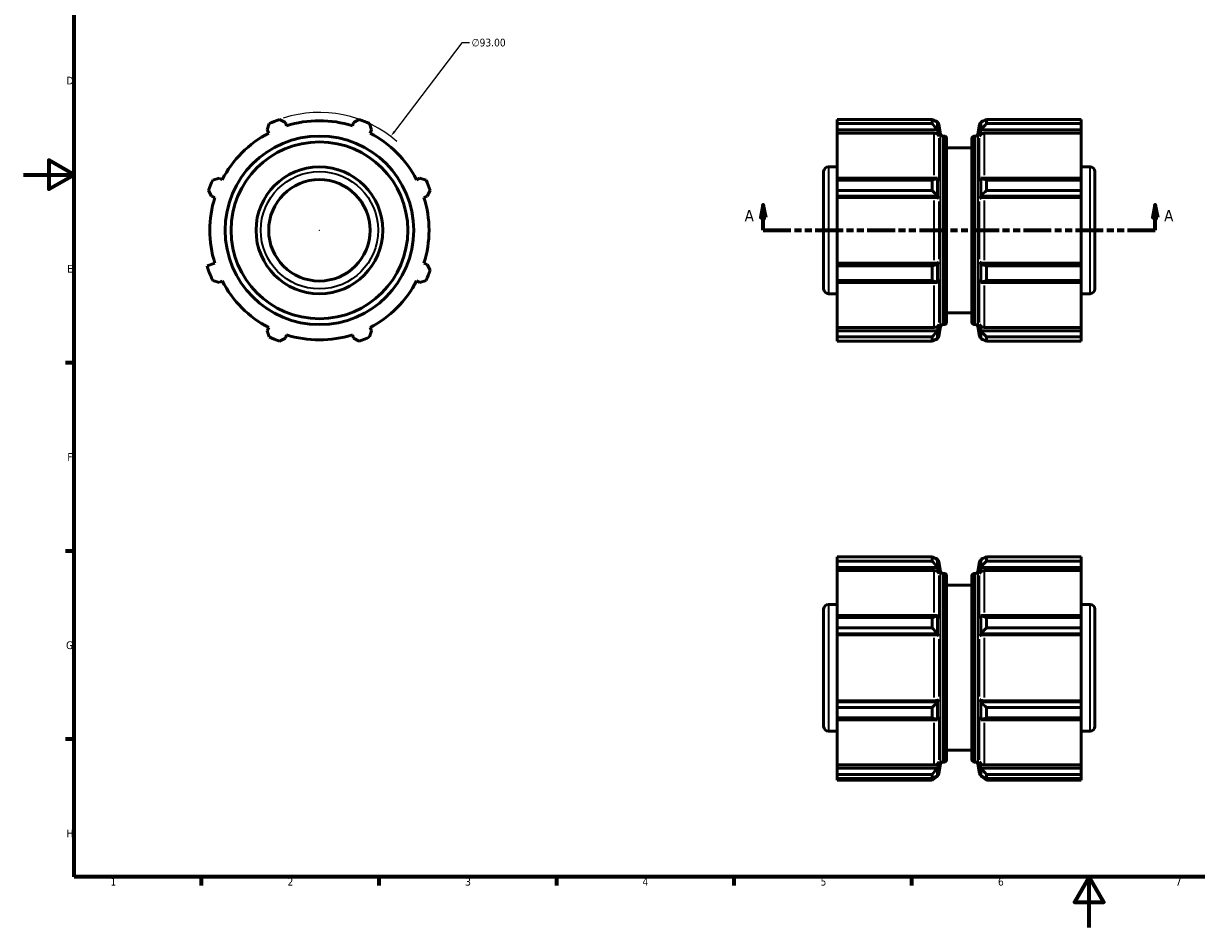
# Model space of a CAD drawing. Header units: millimetres. Extents: x 0 to 903, y 0 to 594.
# Tile 1 of 3: x 0 to 463, y 0 to 357. Entities that reach past the tile are written whole.
import ezdxf

# ---------------------------------------------------------------- set-up
doc = ezdxf.new("R2010")
doc.units = ezdxf.units.MM
doc.linetypes.add('DOUBLE_DASH_CHAIN', pattern=[1.2403, 0.6614, -0.0827, 0.1654, -0.0827, 0.1654, -0.0827])
for name, color, linetype, lineweight in [('Border (ANSI)', 7, 'Continuous', 70), ('Dimension (ANSI)', 7, 'Continuous', 25), ('Section Line (ANSI)', 7, 'DOUBLE_DASH_CHAIN', 70), ('Visible (ANSI)', 7, 'Continuous', 50), ('Visible Narrow (ANSI)', 7, 'Continuous', 35)]:
    doc.layers.add(name, color=color, linetype=linetype, lineweight=lineweight)
doc.styles.add('Label Text (ANSI)', font='tahoma.ttf')
doc.styles.add('Note Text (ANSI)', font='tahoma.ttf')
doc.dimstyles.new('Default - mm (ANSI)', dxfattribs={"dimtxt": 3.048, "dimasz": 2.5, "dimexe": 3.175, "dimexo": 1.6002, "dimgap": 0.8, "dimtad": 0, "dimtoh": 1, "dimrnd": 1e-08, "dimzin": 4, "dimdsep": 46, "dimtxsty": 'Note Text (ANSI)', "dimcen": 0.09, "dimdle": 10, "dimclrd": 256, "dimclre": 256, "dimclrt": 256, "dimadec": 1, "dimazin": 1, "dimtfac": 1, "dimtofl": 0, "dimtmove": 0, "dimatfit": 3, "dimfxl": 1, "dimtolj": 1, "dimtzin": 4, "dimlwd": -1, "dimlwe": -1, "dimarcsym": 0})

# ---------------------------------------------------------------- blocks, each defined once
blk = doc.blocks.new('Borders Default Border')
at = {"layer": 'Border (ANSI)'}
for p, q in [((20, 222.75), (16.55, 222.75)), ((20, 148.5), (16.55, 148.5)), ((20, 74.25), (16.55, 74.25)), ((70.08, 20), (70.08, 16.55)), ((140.17, 20), (140.17, 16.55)), ((210.25, 20), (210.25, 16.55)), ((280.33, 20), (280.33, 16.55)), ((350.42, 20), (350.42, 16.55))]:
    blk.add_line(p, q, dxfattribs=at)
at = {"layer": 'Border (ANSI)', "flags": 128}
for points in [[(20, 20), (20, 574), (821, 574), (821, 20), (20, 20)], [(0, 297), (20, 297), (10, 302.77), (10, 291.23), (20, 297)], [(420.5, 0), (420.5, 20), (414.73, 10), (426.27, 10), (420.5, 20)]]:
    blk.add_lwpolyline(points, dxfattribs=at)
at = {"layer": 'Border (ANSI)', "char_height": 3.05, "attachment_point": 7, "style": 'Note Text (ANSI)'}
for s, insert in [('D', (16.96, 332.6)), ('E', (17.21, 258.35)), ('F', (17.29, 184.1)), ('G', (16.81, 109.79)), ('H', (16.97, 35.6)), ('1', (34.35, 16.55)), ('2', (104.2, 16.55)), ('3', (174.26, 16.49)), ('4', (244.23, 16.55)), ('5', (314.48, 16.49)), ('6', (384.49, 16.49)), ('7', (454.6, 16.55))]:
    blk.add_mtext(s, dxfattribs=dict(at, insert=insert))
blk = doc.blocks.new('2dTransSection0')
at = {"layer": 'Section Line (ANSI)', "linetype": 'Continuous'}
for p, q in [((291.87, 285.06), (290.87, 280.06)), ((291.87, 280.06), (291.87, 285.06)), ((292.87, 280.06), (291.87, 285.06)), ((446.57, 285.06), (445.57, 280.06)), ((446.57, 280.06), (446.57, 285.06)), ((447.57, 280.06), (446.57, 285.06)), ((290.87, 280.06), (292.87, 280.06)), ((291.87, 275.06), (291.87, 280.06)), ((445.57, 280.06), (447.57, 280.06)), ((446.57, 275.06), (446.57, 280.06)), ((291.87, 275.06), (302.8, 275.06)), ((435.63, 275.06), (446.57, 275.06))]:
    blk.add_line(p, q, dxfattribs=at)
at = {"layer": 'Section Line (ANSI)', "linetype": 'DOUBLE_DASH_CHAIN', "ltscale": 16.558615}
blk.add_line((291.87, 275.06), (446.57, 275.06), dxfattribs=at)
at = {"layer": 'Section Line (ANSI)', "linetype": 'Continuous', "flags": 128}
for points in [[(292.87, 280.06), (291.87, 285.06), (290.87, 280.06), (292.87, 280.06)], [(447.57, 280.06), (446.57, 285.06), (445.57, 280.06), (447.57, 280.06)]]:
    blk.add_lwpolyline(points, dxfattribs=at)
at = {"layer": 'Section Line (ANSI)'}
for points in [[(292.87, 280.06), (291.87, 285.06), (290.87, 280.06), (292.87, 280.06)], [(447.57, 280.06), (446.57, 285.06), (445.57, 280.06), (447.57, 280.06)]]:
    blk.add_solid(points, dxfattribs=at)
at = {"layer": 'Section Line (ANSI)', "char_height": 4.57, "attachment_point": 7, "style": 'Label Text (ANSI)'}
for insert in [(284.51, 278.56), (450.04, 278.56)]:
    blk.add_mtext('A', dxfattribs=dict(at, insert=insert))
blk = doc.blocks.new('*D9')
at = {"layer": 'Defpoints', "color": 0, "transparency": 16777216}
for p in [(144.9, 312.08), (88.63, 238.04)]:
    blk.add_point(p, dxfattribs=at)
at = {"layer": 'Dimension (ANSI)', "transparency": 16777216}
for p, q in [((172.96, 349.01), (146.41, 314.07)), ((176.03, 349.01), (172.96, 349.01)), ((116.67, 275.06), (116.85, 275.06)), ((116.76, 274.97), (116.76, 275.15))]:
    blk.add_line(p, q, dxfattribs=at)
blk.add_arc((116.76, 275.06), 46.5, 48.8524, 107.8203, dxfattribs=at)
blk.add_solid([(146.08, 314.32), (146.74, 313.82), (144.9, 312.08)], dxfattribs=at)
at = {"layer": 'Dimension (ANSI)', "transparency": 16777216, "insert": (176.83, 350.65), "char_height": 3.048, "attachment_point": 1, "style": 'Note Text (ANSI)'}
blk.add_mtext('\\A1;∅93.00', dxfattribs=at)

msp = doc.modelspace()

# ---------------------------------------------------------------- linework, layer by layer
at = {"layer": 'Visible (ANSI)'}
for p, q in [((96.15, 314.655), (96.958, 317.131)), ((101.017, 318.812), (103.339, 317.633)), ((103.759, 316.302), (103.339, 317.633)), ((130.186, 317.633), (129.767, 316.302)), ((130.186, 317.633), (132.508, 318.812)), ((136.567, 317.131), (137.375, 314.655)), ((321.068, 318.812), (358.506, 318.812)), ((321.068, 317.131), (321.068, 318.812)), ((321.068, 317.131), (321.068, 314.655)), ((358.506, 317.131), (321.068, 317.131)), ((358.506, 317.131), (358.506, 318.812)), ((360.689, 317.651), (360.689, 314.693)), ((360.694, 317.633), (361.211, 314.837)), ((361.87, 313.027), (361.211, 316.767)), ((376.566, 313.027), (377.225, 316.767)), ((377.225, 314.837), (377.742, 317.633)), ((377.747, 314.693), (377.747, 317.651)), ((379.93, 318.812), (379.93, 317.131)), ((379.93, 318.812), (417.368, 318.812)), ((417.368, 317.131), (379.93, 317.131)), ((417.368, 317.131), (417.368, 318.812)), ((417.368, 314.655), (417.368, 317.131)), ((96.15, 314.655), (96.794, 313.418)), ((136.731, 313.418), (137.375, 314.655)), ((321.068, 313.418), (321.068, 314.655)), ((321.068, 314.655), (360.694, 314.655)), ((321.068, 313.418), (359.379, 313.418)), ((321.068, 313.418), (321.068, 295.671)), ((360.694, 314.655), (361.211, 312.054)), ((362.786, 312.259), (363.288, 312.259)), ((364.218, 311.329), (364.218, 238.789)), ((374.218, 238.789), (374.218, 311.329)), ((375.148, 312.259), (375.65, 312.259)), ((377.225, 312.054), (377.742, 314.655)), ((377.742, 314.655), (417.368, 314.655)), ((417.368, 313.418), (379.057, 313.418)), ((417.368, 314.655), (417.368, 313.418)), ((417.368, 295.671), (417.368, 313.418)), ((364.218, 307.609), (374.218, 307.609)), ((315.718, 251.919), (315.718, 298.199)), ((317.578, 300.059), (321.068, 300.059)), ((417.368, 300.059), (420.858, 300.059)), ((422.718, 298.199), (422.718, 251.919)), ((74.691, 294.864), (77.166, 295.671)), ((78.404, 295.027), (77.166, 295.671)), ((156.359, 295.671), (155.121, 295.027)), ((156.359, 295.671), (158.834, 294.864)), ((321.068, 295.671), (321.068, 294.864)), ((360.694, 295.671), (321.068, 295.671)), ((321.068, 294.864), (358.506, 294.864)), ((321.068, 290.804), (321.068, 294.864)), ((358.506, 290.804), (358.506, 294.864)), ((360.689, 295.659), (360.689, 288.518)), ((360.694, 295.671), (361.211, 294.318)), ((377.225, 294.318), (377.742, 295.671)), ((417.368, 295.671), (377.742, 295.671)), ((377.747, 288.518), (377.747, 295.659)), ((379.93, 294.864), (379.93, 290.804)), ((379.93, 294.864), (417.368, 294.864)), ((417.368, 294.864), (417.368, 295.671)), ((417.368, 290.804), (417.368, 294.864)), ((74.189, 288.482), (73.009, 290.804)), ((74.189, 288.482), (75.519, 288.063)), ((158.006, 288.063), (159.336, 288.482)), ((160.516, 290.804), (159.336, 288.482)), ((321.068, 290.804), (321.068, 288.482)), ((358.506, 290.804), (321.068, 290.804)), ((321.068, 288.063), (321.068, 288.482)), ((321.068, 288.482), (360.694, 288.482)), ((321.068, 288.063), (359.379, 288.063)), ((321.068, 288.063), (321.068, 262.055)), ((360.694, 288.482), (361.211, 287.601)), ((377.225, 287.601), (377.742, 288.482)), ((377.742, 288.482), (417.368, 288.482)), ((417.368, 288.063), (379.057, 288.063)), ((417.368, 290.804), (379.93, 290.804)), ((417.368, 288.482), (417.368, 290.804)), ((417.368, 288.482), (417.368, 288.063)), ((417.368, 262.055), (417.368, 288.063)), ((75.519, 262.055), (72.415, 261.076)), ((159.336, 261.635), (158.006, 262.055)), ((159.336, 261.635), (160.516, 259.314)), ((321.068, 262.055), (359.379, 262.055)), ((321.068, 261.076), (321.068, 262.055)), ((358.506, 261.076), (321.068, 261.076)), ((321.068, 255.254), (321.068, 261.076)), ((360.689, 261.627), (358.506, 261.076)), ((358.506, 255.254), (358.506, 261.076)), ((360.689, 261.627), (361.211, 262.517)), ((360.689, 261.627), (360.689, 254.459)), ((377.225, 262.517), (377.747, 261.627)), ((377.747, 254.459), (377.747, 261.627)), ((379.93, 261.076), (377.747, 261.627)), ((417.368, 262.055), (379.057, 262.055)), ((379.93, 261.076), (379.93, 255.254)), ((417.368, 261.076), (379.93, 261.076)), ((417.368, 262.055), (417.368, 261.076)), ((417.368, 255.254), (417.368, 261.076)), ((77.166, 254.446), (74.691, 255.254)), ((77.166, 254.446), (78.404, 255.091)), ((155.121, 255.091), (156.359, 254.446)), ((158.834, 255.254), (156.359, 254.446)), ((321.068, 255.254), (321.068, 254.446)), ((358.506, 255.254), (321.068, 255.254)), ((360.694, 254.446), (361.211, 255.8)), ((377.225, 255.8), (377.742, 254.446)), ((417.368, 255.254), (379.93, 255.254)), ((417.368, 254.446), (417.368, 255.254)), ((317.578, 250.059), (321.068, 250.059)), ((321.068, 254.446), (321.068, 236.7)), ((321.068, 254.446), (360.694, 254.446)), ((377.742, 254.446), (417.368, 254.446)), ((417.368, 236.7), (417.368, 254.446)), ((417.368, 250.059), (420.858, 250.059)), ((364.218, 242.509), (374.218, 242.509)), ((96.794, 236.7), (96.15, 235.463)), ((137.375, 235.463), (136.731, 236.7)), ((321.068, 236.7), (359.379, 236.7)), ((321.068, 235.463), (321.068, 236.7)), ((360.694, 235.463), (361.211, 238.063)), ((361.87, 237.09), (361.211, 233.351)), ((362.786, 237.859), (363.288, 237.859)), ((375.148, 237.859), (375.65, 237.859)), ((376.566, 237.09), (377.225, 233.351)), ((377.225, 238.063), (377.742, 235.463)), ((417.368, 236.7), (379.057, 236.7)), ((417.368, 236.7), (417.368, 235.463)), ((96.958, 232.987), (96.15, 235.463)), ((103.339, 232.485), (101.017, 231.306)), ((103.339, 232.485), (103.759, 233.815)), ((129.767, 233.815), (130.186, 232.485)), ((132.508, 231.306), (130.186, 232.485)), ((137.375, 235.463), (136.567, 232.987)), ((321.068, 235.463), (321.068, 232.987)), ((360.694, 235.463), (321.068, 235.463)), ((321.068, 232.987), (358.506, 232.987)), ((321.068, 231.306), (321.068, 232.987)), ((358.506, 231.306), (358.506, 232.987)), ((360.689, 235.424), (360.689, 232.467)), ((360.694, 232.485), (361.211, 235.281)), ((377.225, 235.281), (377.742, 232.485)), ((417.368, 235.463), (377.742, 235.463)), ((377.747, 232.467), (377.747, 235.424)), ((379.93, 232.987), (379.93, 231.306)), ((379.93, 232.987), (417.368, 232.987)), ((417.368, 232.987), (417.368, 235.463)), ((417.368, 231.306), (417.368, 232.987)), ((358.506, 231.306), (321.068, 231.306)), ((417.368, 231.306), (379.93, 231.306)), ((321.068, 146.253), (358.506, 146.253)), ((321.068, 144.572), (321.068, 146.253)), ((321.068, 144.572), (321.068, 142.096)), ((358.506, 144.572), (321.068, 144.572)), ((358.506, 144.572), (358.506, 146.253)), ((360.689, 145.092), (360.689, 142.135)), ((360.694, 145.074), (361.211, 142.278)), ((361.87, 140.469), (361.211, 144.208)), ((376.566, 140.469), (377.225, 144.208)), ((377.225, 142.278), (377.742, 145.074)), ((377.747, 142.135), (377.747, 145.092)), ((379.93, 146.253), (379.93, 144.572)), ((379.93, 146.253), (417.368, 146.253)), ((417.368, 144.572), (379.93, 144.572)), ((417.368, 144.572), (417.368, 146.253)), ((417.368, 142.096), (417.368, 144.572)), ((321.068, 140.859), (321.068, 142.096)), ((321.068, 142.096), (360.694, 142.096)), ((321.068, 140.859), (359.379, 140.859)), ((321.068, 140.859), (321.068, 123.113)), ((360.694, 142.096), (361.211, 139.496)), ((362.786, 139.7), (363.288, 139.7)), ((375.148, 139.7), (375.65, 139.7)), ((377.225, 139.496), (377.742, 142.096)), ((377.742, 142.096), (417.368, 142.096)), ((417.368, 140.859), (379.057, 140.859)), ((417.368, 142.096), (417.368, 140.859)), ((417.368, 123.113), (417.368, 140.859)), ((364.218, 138.77), (364.218, 66.23)), ((364.218, 135.05), (374.218, 135.05)), ((374.218, 66.23), (374.218, 138.77)), ((315.718, 79.36), (315.718, 125.64)), ((317.578, 127.5), (321.068, 127.5)), ((417.368, 127.5), (420.858, 127.5)), ((422.718, 125.64), (422.718, 79.36)), ((360.694, 123.113), (321.068, 123.113)), ((321.068, 123.113), (321.068, 122.305)), ((321.068, 122.305), (358.506, 122.305)), ((321.068, 118.245), (321.068, 122.305)), ((358.506, 118.245), (358.506, 122.305)), ((360.689, 123.1), (360.689, 115.96)), ((360.694, 123.113), (361.211, 121.759)), ((377.225, 121.759), (377.742, 123.113)), ((417.368, 123.113), (377.742, 123.113)), ((377.747, 115.96), (377.747, 123.1)), ((379.93, 122.305), (379.93, 118.245)), ((379.93, 122.305), (417.368, 122.305)), ((417.368, 122.305), (417.368, 123.113)), ((417.368, 118.245), (417.368, 122.305)), ((358.506, 118.245), (321.068, 118.245)), ((321.068, 118.245), (321.068, 115.924)), ((321.068, 115.504), (321.068, 115.924)), ((321.068, 115.924), (360.694, 115.924)), ((360.694, 115.924), (361.211, 115.042)), ((377.225, 115.042), (377.742, 115.924)), ((377.742, 115.924), (417.368, 115.924)), ((417.368, 118.245), (379.93, 118.245)), ((417.368, 115.924), (417.368, 118.245)), ((417.368, 115.924), (417.368, 115.504)), ((321.068, 115.504), (359.379, 115.504)), ((321.068, 115.504), (321.068, 89.496)), ((417.368, 115.504), (379.057, 115.504)), ((417.368, 89.496), (417.368, 115.504)), ((321.068, 89.496), (359.379, 89.496)), ((321.068, 89.077), (321.068, 89.496)), ((321.068, 89.077), (321.068, 86.755)), ((360.694, 89.077), (321.068, 89.077)), ((360.689, 89.041), (360.689, 81.9)), ((360.694, 89.077), (361.211, 89.958)), ((377.225, 89.958), (377.742, 89.077)), ((417.368, 89.077), (377.742, 89.077)), ((377.747, 81.9), (377.747, 89.041)), ((417.368, 89.496), (379.057, 89.496)), ((417.368, 89.496), (417.368, 89.077)), ((417.368, 86.755), (417.368, 89.077)), ((321.068, 86.755), (358.506, 86.755)), ((321.068, 82.695), (321.068, 86.755)), ((358.506, 82.695), (358.506, 86.755)), ((379.93, 86.755), (379.93, 82.695)), ((379.93, 86.755), (417.368, 86.755)), ((417.368, 82.695), (417.368, 86.755)), ((321.068, 82.695), (321.068, 81.888)), ((358.506, 82.695), (321.068, 82.695)), ((321.068, 81.888), (321.068, 64.141)), ((321.068, 81.888), (360.694, 81.888)), ((360.694, 81.888), (361.211, 83.241)), ((377.225, 83.241), (377.742, 81.888)), ((377.742, 81.888), (417.368, 81.888)), ((417.368, 82.695), (379.93, 82.695)), ((417.368, 81.888), (417.368, 82.695)), ((417.368, 64.141), (417.368, 81.888)), ((317.578, 77.5), (321.068, 77.5)), ((417.368, 77.5), (420.858, 77.5)), ((364.218, 69.95), (374.218, 69.95)), ((360.694, 62.904), (361.211, 65.505)), ((362.786, 65.3), (363.288, 65.3)), ((375.148, 65.3), (375.65, 65.3)), ((377.225, 65.505), (377.742, 62.904)), ((321.068, 64.141), (359.379, 64.141)), ((321.068, 62.904), (321.068, 64.141)), ((321.068, 62.904), (321.068, 60.428)), ((360.694, 62.904), (321.068, 62.904)), ((321.068, 60.428), (358.506, 60.428)), ((321.068, 58.747), (321.068, 60.428)), ((358.506, 58.747), (358.506, 60.428)), ((360.689, 62.866), (360.689, 59.908)), ((360.694, 59.926), (361.211, 62.722)), ((361.87, 64.532), (361.211, 60.792)), ((376.566, 64.532), (377.225, 60.792)), ((377.225, 62.722), (377.742, 59.926)), ((417.368, 62.904), (377.742, 62.904)), ((377.747, 59.908), (377.747, 62.866)), ((417.368, 64.141), (379.057, 64.141)), ((379.93, 60.428), (379.93, 58.747)), ((379.93, 60.428), (417.368, 60.428)), ((417.368, 64.141), (417.368, 62.904)), ((417.368, 60.428), (417.368, 62.904)), ((417.368, 58.747), (417.368, 60.428)), ((321.068, 58.152), (321.068, 58.747)), ((358.506, 58.747), (321.068, 58.747)), ((358.506, 58.152), (321.068, 58.152)), ((360.032, 59.373), (358.506, 58.152)), ((379.93, 58.152), (378.404, 59.373)), ((417.368, 58.747), (379.93, 58.747)), ((417.368, 58.152), (379.93, 58.152)), ((417.368, 58.747), (417.368, 58.152))]:
    msp.add_line(p, q, dxfattribs=at)
for radius in [37.2, 34.875, 25, 20]:
    msp.add_circle((116.763, 275.059), radius, dxfattribs=at)
for centre, radius, start, end in [((116.763, 275.059), 46.5, 109.79198, 115.20802), ((116.763, 275.059), 43.245, 72.5, 107.5), ((116.763, 275.059), 46.5, 64.79198, 70.20802), ((359.379, 316.444), 1.86, 10, 86.99752), ((379.057, 316.444), 1.86, 93.00248, 170), ((116.763, 275.059), 43.245, 117.5, 152.5), ((116.763, 275.059), 43.245, 27.5, 62.5), ((362.786, 313.189), 0.93, 190, 270), ((363.288, 311.329), 0.93, 0, 90), ((375.148, 311.329), 0.93, 90, 180), ((375.65, 313.189), 0.93, 270, 350), ((317.578, 298.199), 1.86, 90, 180), ((420.858, 298.199), 1.86, 0, 90), ((116.763, 275.059), 46.5, 154.79198, 160.20802), ((116.763, 275.059), 46.5, 19.79198, 25.20802), ((116.763, 275.059), 43.245, 162.5, 197.5), ((116.763, 275.059), 43.245, 342.5, 17.5), ((116.763, 275.059), 46.5, 197.5, 205.20802), ((116.763, 275.059), 46.5, 334.79198, 340.20802), ((116.763, 275.059), 43.245, 207.5, 242.5), ((116.763, 275.059), 43.245, 297.5, 332.5), ((317.578, 251.919), 1.86, 180, 270), ((420.858, 251.919), 1.86, 270, 0), ((362.786, 236.929), 0.93, 90, 170), ((363.288, 238.789), 0.93, 270, 0), ((375.148, 238.789), 0.93, 180, 270), ((375.65, 236.929), 0.93, 10, 90), ((116.763, 275.059), 46.5, 244.79198, 250.20802), ((116.763, 275.059), 43.245, 252.5, 287.5), ((116.763, 275.059), 46.5, 289.79198, 295.20802), ((359.379, 233.674), 1.86, 273.00248, 350), ((379.057, 233.674), 1.86, 190, 266.99752), ((359.379, 143.885), 1.86, 10, 86.99752), ((379.057, 143.885), 1.86, 93.00248, 170), ((362.786, 140.63), 0.93, 190, 270), ((363.288, 138.77), 0.93, 0, 90), ((375.148, 138.77), 0.93, 90, 180), ((375.65, 140.63), 0.93, 270, 350), ((317.578, 125.64), 1.86, 90, 180), ((420.858, 125.64), 1.86, 0, 90), ((317.578, 79.36), 1.86, 180, 270), ((420.858, 79.36), 1.86, 270, 0), ((362.786, 64.37), 0.93, 90, 170), ((363.288, 66.23), 0.93, 270, 0), ((375.148, 66.23), 0.93, 180, 270), ((375.65, 64.37), 0.93, 10, 90), ((359.379, 61.115), 1.86, 273.00248, 350), ((379.057, 61.115), 1.86, 190, 266.99752)]:
    msp.add_arc(centre, radius, start, end, dxfattribs=at)
for centre, major_axis, ratio, start_param, end_param in [((359.379, 311.768), (1.86, 0), 0.8870108, 0.1745329, 1.5707963), ((379.057, 311.768), (-1.86, 0), 0.8870108, 4.712389, 6.1086524), ((359.379, 287.504), (1.86, 0), 0.3007058, 0.1745329, 1.5707963), ((379.057, 287.504), (-1.86, 0), 0.3007058, 4.712389, 6.1086524), ((359.379, 262.614), (1.86, 0), 0.3007058, 4.712389, 6.1086524), ((379.057, 262.614), (-1.86, 0), 0.3007058, 0.1745329, 1.5707963), ((359.379, 238.35), (1.86, 0), 0.8870108, 4.712389, 6.1086524), ((379.057, 238.35), (-1.86, 0), 0.8870108, 0.1745329, 1.5707963), ((359.379, 139.209), (1.86, 0), 0.8870108, 0.1745329, 1.5707963), ((379.057, 139.209), (-1.86, 0), 0.8870108, 4.712389, 6.1086524), ((359.379, 114.945), (1.86, 0), 0.3007058, 0.1745329, 1.5707963), ((379.057, 114.945), (-1.86, 0), 0.3007058, 4.712389, 6.1086524), ((359.379, 90.055), (1.86, 0), 0.3007058, 4.712389, 6.1086524), ((379.057, 90.055), (-1.86, 0), 0.3007058, 0.1745329, 1.5707963), ((359.379, 65.791), (1.86, 0), 0.8870108, 4.712389, 6.1086524), ((379.057, 65.791), (-1.86, 0), 0.8870108, 0.1745329, 1.5707963)]:
    msp.add_ellipse(centre, major_axis=major_axis, ratio=ratio, start_param=start_param, end_param=end_param, dxfattribs=at)
for points in [[(360.689, 317.651), (359.97, 318.041), (359.241, 318.428), (358.506, 318.812)], [(360.689, 314.693), (359.97, 315.512), (359.241, 316.325), (358.506, 317.131)], [(379.93, 318.812), (379.195, 318.428), (378.466, 318.041), (377.747, 317.651)], [(379.93, 317.131), (379.195, 316.325), (378.466, 315.512), (377.747, 314.693)], [(360.689, 295.659), (359.97, 295.392), (359.241, 295.126), (358.506, 294.864)], [(379.93, 294.864), (379.195, 295.126), (378.466, 295.392), (377.747, 295.659)], [(360.689, 288.518), (359.97, 289.286), (359.241, 290.049), (358.506, 290.804)], [(379.93, 290.804), (379.195, 290.049), (378.466, 289.286), (377.747, 288.518)], [(360.689, 254.459), (359.97, 254.726), (359.241, 254.991), (358.506, 255.254)], [(379.93, 255.254), (379.195, 254.991), (378.466, 254.726), (377.747, 254.459)], [(360.689, 235.424), (359.97, 234.606), (359.241, 233.793), (358.506, 232.987)], [(360.689, 232.467), (359.97, 232.077), (359.241, 231.689), (358.506, 231.306)], [(379.93, 232.987), (379.195, 233.793), (378.466, 234.606), (377.747, 235.424)], [(379.93, 231.306), (379.195, 231.689), (378.466, 232.077), (377.747, 232.467)], [(360.689, 145.092), (359.97, 145.482), (359.241, 145.87), (358.506, 146.253)], [(360.689, 142.135), (359.97, 142.953), (359.241, 143.766), (358.506, 144.572)], [(379.93, 146.253), (379.195, 145.87), (378.466, 145.482), (377.747, 145.092)], [(379.93, 144.572), (379.195, 143.766), (378.466, 142.953), (377.747, 142.135)], [(360.689, 123.1), (359.97, 122.833), (359.241, 122.568), (358.506, 122.305)], [(379.93, 122.305), (379.195, 122.568), (378.466, 122.833), (377.747, 123.1)], [(360.689, 115.96), (359.97, 116.727), (359.241, 117.49), (358.506, 118.245)], [(379.93, 118.245), (379.195, 117.49), (378.466, 116.727), (377.747, 115.96)], [(360.689, 89.041), (359.97, 88.273), (359.241, 87.51), (358.506, 86.755)], [(379.93, 86.755), (379.195, 87.51), (378.466, 88.273), (377.747, 89.041)], [(360.689, 81.9), (359.97, 82.167), (359.241, 82.433), (358.506, 82.695)], [(379.93, 82.695), (379.195, 82.433), (378.466, 82.167), (377.747, 81.9)], [(360.689, 62.866), (359.97, 62.047), (359.241, 61.234), (358.506, 60.428)], [(379.93, 60.428), (379.195, 61.234), (378.466, 62.047), (377.747, 62.866)], [(360.689, 59.908), (359.97, 59.518), (359.241, 59.131), (358.506, 58.747)], [(379.93, 58.747), (379.195, 59.131), (378.466, 59.518), (377.747, 59.908)]]:
    msp.add_open_spline(points, degree=3, dxfattribs=at)
for points, weights in [([(360.689, 317.651), (360.692, 317.642), (360.694, 317.633)], [4.33182428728, 4.33262449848, 4.33342397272]), ([(377.742, 317.633), (377.745, 317.642), (377.747, 317.651)], [4.33342397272, 4.33262449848, 4.33182428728]), ([(360.694, 314.655), (360.692, 314.674), (360.689, 314.693)], [4.33342397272, 4.33262449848, 4.33182428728]), ([(377.747, 314.693), (377.745, 314.674), (377.742, 314.655)], [4.33182428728, 4.33262449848, 4.33342397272]), ([(360.689, 295.659), (360.692, 295.665), (360.694, 295.671)], [4.33182428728, 4.33262449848, 4.33342397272]), ([(377.742, 295.671), (377.745, 295.665), (377.747, 295.659)], [4.33342397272, 4.33262449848, 4.33182428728]), ([(360.694, 288.482), (360.692, 288.5), (360.689, 288.518)], [4.33342397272, 4.33262449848, 4.33182428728]), ([(377.747, 288.518), (377.745, 288.5), (377.742, 288.482)], [4.33182428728, 4.33262449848, 4.33342397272]), ([(360.694, 254.446), (360.692, 254.453), (360.689, 254.459)], [4.33342397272, 4.33262449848, 4.33182428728]), ([(377.747, 254.459), (377.745, 254.453), (377.742, 254.446)], [4.33182428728, 4.33262449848, 4.33342397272]), ([(360.689, 235.424), (360.692, 235.444), (360.694, 235.463)], [4.33182428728, 4.33262449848, 4.33342397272]), ([(360.694, 232.485), (360.692, 232.476), (360.689, 232.467)], [4.33342397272, 4.33262449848, 4.33182428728]), ([(377.742, 235.463), (377.745, 235.444), (377.747, 235.424)], [4.33342397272, 4.33262449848, 4.33182428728]), ([(377.747, 232.467), (377.745, 232.476), (377.742, 232.485)], [4.33182428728, 4.33262449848, 4.33342397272]), ([(360.689, 145.092), (360.692, 145.083), (360.694, 145.074)], [4.33182428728, 4.33262449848, 4.33342397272]), ([(377.742, 145.074), (377.745, 145.083), (377.747, 145.092)], [4.33342397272, 4.33262449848, 4.33182428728]), ([(360.694, 142.096), (360.692, 142.115), (360.689, 142.135)], [4.33342397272, 4.33262449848, 4.33182428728]), ([(377.747, 142.135), (377.745, 142.115), (377.742, 142.096)], [4.33182428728, 4.33262449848, 4.33342397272]), ([(360.689, 123.1), (360.692, 123.106), (360.694, 123.113)], [4.33182428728, 4.33262449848, 4.33342397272]), ([(377.742, 123.113), (377.745, 123.106), (377.747, 123.1)], [4.33342397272, 4.33262449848, 4.33182428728]), ([(360.694, 115.924), (360.692, 115.942), (360.689, 115.96)], [4.33342397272, 4.33262449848, 4.33182428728]), ([(377.747, 115.96), (377.745, 115.942), (377.742, 115.924)], [4.33182428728, 4.33262449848, 4.33342397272]), ([(360.689, 89.041), (360.692, 89.059), (360.694, 89.077)], [4.33182428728, 4.33262449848, 4.33342397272]), ([(377.742, 89.077), (377.745, 89.059), (377.747, 89.041)], [4.33342397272, 4.33262449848, 4.33182428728]), ([(360.694, 81.888), (360.692, 81.894), (360.689, 81.9)], [4.33342397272, 4.33262449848, 4.33182428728]), ([(377.747, 81.9), (377.745, 81.894), (377.742, 81.888)], [4.33182428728, 4.33262449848, 4.33342397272]), ([(360.689, 62.866), (360.692, 62.885), (360.694, 62.904)], [4.33182428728, 4.33262449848, 4.33342397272]), ([(377.742, 62.904), (377.745, 62.885), (377.747, 62.866)], [4.33342397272, 4.33262449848, 4.33182428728]), ([(360.694, 59.926), (360.692, 59.917), (360.689, 59.908)], [4.33342397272, 4.33262449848, 4.33182428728]), ([(377.747, 59.908), (377.745, 59.917), (377.742, 59.926)], [4.33182428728, 4.33262449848, 4.33342397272])]:
    msp.add_rational_spline(points, weights, degree=2, dxfattribs=at)
at = {"layer": 'Visible Narrow (ANSI)'}
for p, q in [((361.211, 316.762), (361.211, 315.023)), ((377.225, 315.023), (377.225, 316.762)), ((359.379, 296.791), (359.379, 312.808)), ((361.211, 311.449), (361.211, 295.438)), ((361.87, 237.558), (361.87, 312.56)), ((362.786, 311.801), (362.786, 238.317)), ((363.288, 238.317), (363.288, 311.801)), ((375.148, 311.801), (375.148, 238.317)), ((375.65, 238.317), (375.65, 311.801)), ((376.566, 312.56), (376.566, 237.558)), ((377.225, 295.438), (377.225, 311.449)), ((379.057, 312.808), (379.057, 296.791)), ((317.578, 299.751), (317.578, 250.367)), ((420.858, 250.367), (420.858, 299.751)), ((359.379, 263.32), (359.379, 286.797)), ((361.211, 286.38), (361.211, 263.738)), ((377.225, 263.738), (377.225, 286.38)), ((379.057, 286.797), (379.057, 263.32)), ((361.211, 254.68), (361.211, 238.669)), ((377.225, 238.669), (377.225, 254.68)), ((359.379, 237.31), (359.379, 253.327)), ((379.057, 253.327), (379.057, 237.31)), ((361.211, 235.094), (361.211, 233.356)), ((377.225, 233.356), (377.225, 235.094)), ((361.211, 144.203), (361.211, 142.465)), ((377.225, 142.465), (377.225, 144.203)), ((359.379, 124.232), (359.379, 140.249)), ((361.211, 138.89), (361.211, 122.88)), ((361.87, 64.999), (361.87, 140.001)), ((362.786, 139.242), (362.786, 65.758)), ((363.288, 65.758), (363.288, 139.242)), ((375.148, 139.242), (375.148, 65.758)), ((375.65, 65.758), (375.65, 139.242)), ((376.566, 140.001), (376.566, 64.999)), ((377.225, 122.88), (377.225, 138.89)), ((379.057, 140.249), (379.057, 124.232)), ((317.578, 127.192), (317.578, 77.808)), ((420.858, 77.808), (420.858, 127.192)), ((359.379, 90.762), (359.379, 114.239)), ((361.211, 113.821), (361.211, 91.179)), ((377.225, 91.179), (377.225, 113.821)), ((379.057, 114.239), (379.057, 90.762)), ((359.379, 64.751), (359.379, 80.768)), ((361.211, 82.121), (361.211, 66.11)), ((377.225, 66.11), (377.225, 82.121)), ((379.057, 80.768), (379.057, 64.751)), ((361.211, 62.536), (361.211, 60.797)), ((377.225, 60.797), (377.225, 62.536))]:
    msp.add_line(p, q, dxfattribs=at)
msp.add_circle((116.763, 275.059), 23.14, dxfattribs=at)

# ---------------------------------------------------------------- block references
msp.add_blockref('Borders Default Border', (0, 0))
at = {"layer": 'Section Line (ANSI)'}
msp.add_blockref('2dTransSection0', (0, 0), dxfattribs=at)

# ---------------------------------------------------------------- dimensions: what is measured, and where the dimension line sits
at = {"layer": 'Dimension (ANSI)'}
dim = msp.add_diameter_dim_2p(p1=(88.626, 238.038), p2=(144.899, 312.08), dimstyle='Default - mm (ANSI)', override={"dimtih": 1, "dimdec": 2, "dimlfac": 1, "dimtp": 0, "dimtm": 0, "dimtdec": 2}, dxfattribs=at)
dim.commit()
dim.dimension.update_dxf_attribs({"geometry": '*D9', "text_midpoint": (183.526, 349.008), "dimtype": 163})

doc.saveas('drawing.dxf')
